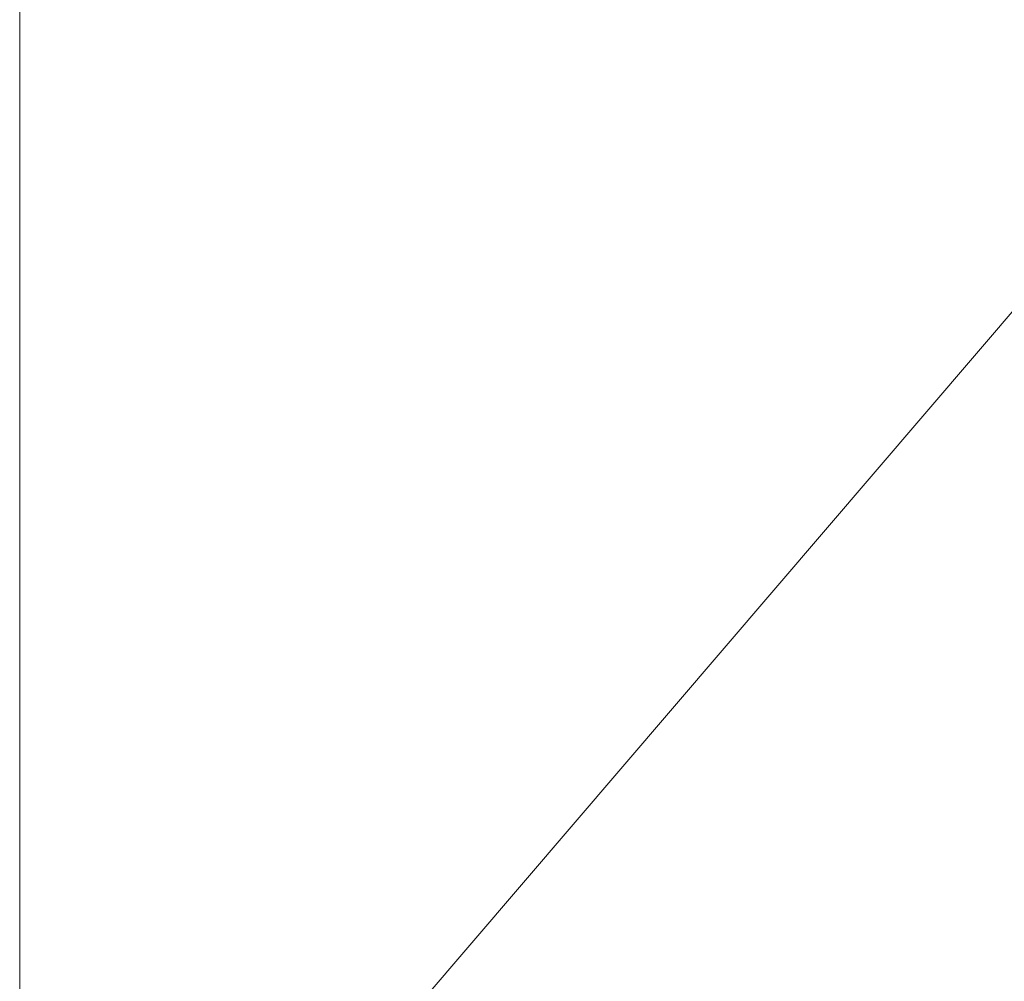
# Model space of a CAD drawing. Extents: x 229 to 926, y 37 to 878.
# Tile 22 of 201: x 382 to 397, y 81 to 96. Entities that reach past the tile are written whole.
import ezdxf
from ezdxf.lldxf.tags import DXFTag

# ---------------------------------------------------------------- set-up
doc = ezdxf.new("R2010")
doc.units = 0
doc.layers.get('0').update_dxf_attribs({"linetype": 'fein_strichliert', "lineweight": 13})
for name, color, linetype, lineweight in [('Axen', 7, 'Continuous', 25), ('Axen-A03CP9SWA9', 7, 'Continuous', 25), ('Beschriftung', 7, 'Continuous', 25), ('Beschriftung-A03CP9SUA9', 7, 'Continuous', 25)]:
    doc.layers.add(name, color=color, linetype=linetype, lineweight=lineweight)
tags = doc.linetypes.add('ALL_S25', pattern=[0.001, 0, -0.001]).pattern_tags.tags
tags[6:7] = [DXFTag(74, 4), DXFTag(75, 0), DXFTag(340, '0'), DXFTag(46, 1.0), DXFTag(50, 0.0), DXFTag(44, 0.0), DXFTag(45, 0.0)]
tags[4:5] = [DXFTag(74, 4), DXFTag(75, 0), DXFTag(340, '0'), DXFTag(46, 1.0), DXFTag(50, 0.0), DXFTag(44, 0.0), DXFTag(45, 0.0)]
tags = doc.linetypes.add('ALL_S25-A03CP9T4A9', pattern=[0.001, 0, -0.001]).pattern_tags.tags
tags[6:7] = [DXFTag(74, 4), DXFTag(75, 0), DXFTag(340, '0'), DXFTag(46, 1.0), DXFTag(50, 0.0), DXFTag(44, 0.0), DXFTag(45, 0.0)]
tags[4:5] = [DXFTag(74, 4), DXFTag(75, 0), DXFTag(340, '0'), DXFTag(46, 1.0), DXFTag(50, 0.0), DXFTag(44, 0.0), DXFTag(45, 0.0)]
tags = doc.linetypes.add('fein_strichliert', pattern=[4, 1, -2, 1]).pattern_tags.tags
tags[8:9] = [DXFTag(74, 4), DXFTag(75, 0), DXFTag(340, '0'), DXFTag(46, 0.0), DXFTag(50, 0.0), DXFTag(44, 0.0), DXFTag(45, 0.0)]
tags[6:7] = [DXFTag(74, 4), DXFTag(75, 0), DXFTag(340, '0'), DXFTag(46, 0.0), DXFTag(50, 0.0), DXFTag(44, 0.0), DXFTag(45, 0.0)]
tags[4:5] = [DXFTag(74, 4), DXFTag(75, 0), DXFTag(340, '0'), DXFTag(46, 0.0), DXFTag(50, 0.0), DXFTag(44, 0.0), DXFTag(45, 0.0)]

# ---------------------------------------------------------------- blocks, each defined once
blk = doc.blocks.new('Referenz-A03CP9SSA9', base_point=(255.728, 65.704))
at = {"layer": 'Axen', "color": 0, "linetype": 'ALL_S25', "lineweight": -2, "ltscale": 0.13}
blk.add_line((381.634, 66.032), (381.634, 801.546), dxfattribs=at)
at = {"layer": 'Beschriftung', "color": 0, "lineweight": -2}
blk.add_line((443.63, 145.815), (382.571, 74.501), dxfattribs=at)
blk = doc.blocks.new('Referenz-A03CP9T9A9', base_point=(255.728, 65.706))
at = {"layer": 'Axen-A03CP9SWA9', "color": 0, "linetype": 'ALL_S25-A03CP9T4A9', "lineweight": -2, "ltscale": 0.13}
blk.add_line((381.634, 66.032), (381.634, 801.545), dxfattribs=at)
at = {"layer": 'Beschriftung-A03CP9SUA9', "color": 0, "lineweight": -2}
blk.add_line((443.63, 145.816), (382.571, 74.503), dxfattribs=at)

msp = doc.modelspace()

# ---------------------------------------------------------------- block references
at = {"color": 251, "lineweight": 13, "ltscale": 0.13, "true_color": 0x606060}
for name, p in [('Referenz-A03CP9SSA9', (255.728, 65.704)), ('Referenz-A03CP9T9A9', (255.728, 65.706))]:
    msp.add_blockref(name, p, dxfattribs=at)

doc.saveas('drawing.dxf')
